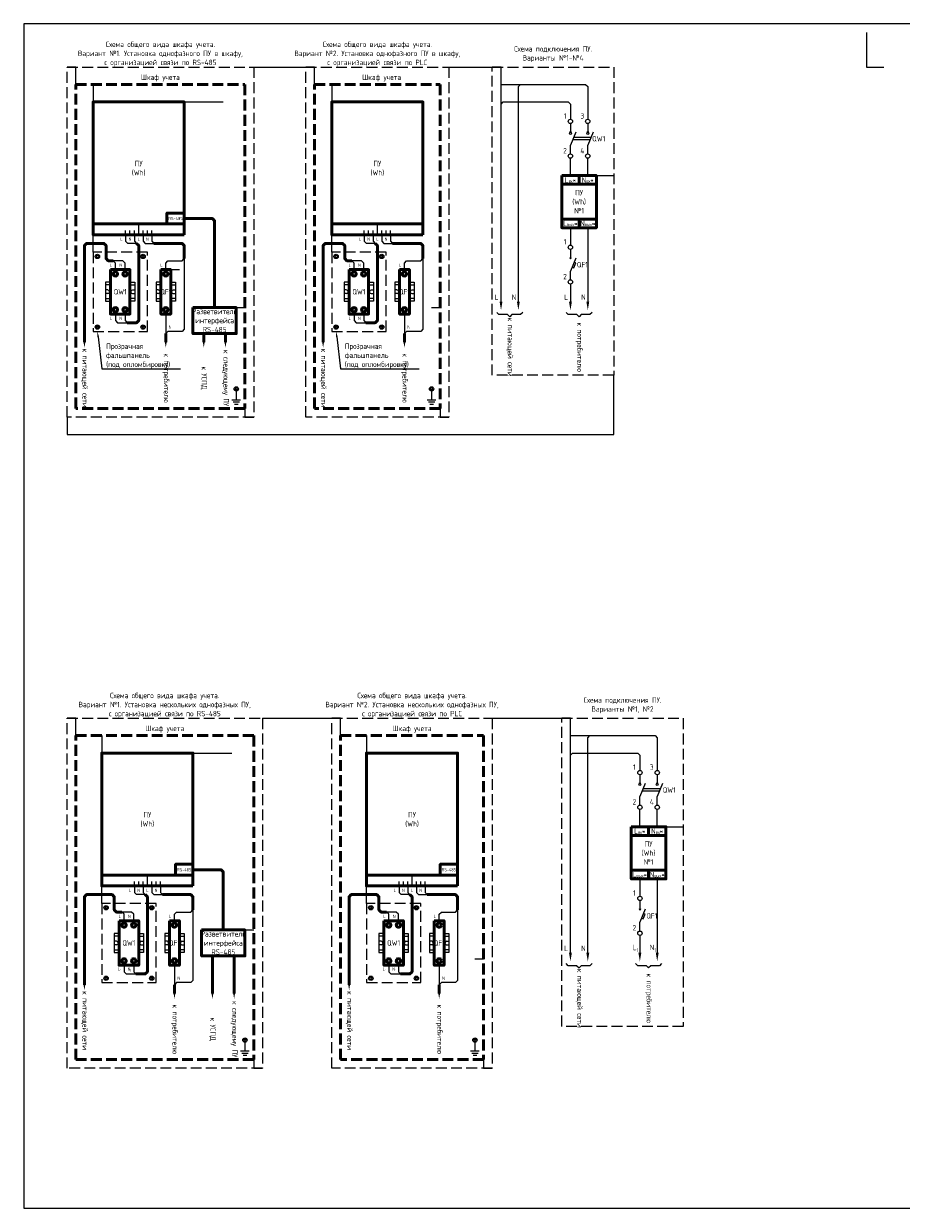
# Model space of a CAD drawing. Header units: millimetres. Extents: x -110 to 4101, y -10868 to 110.
# Tile 83 of 90: x 2482 to 2886, y -2610 to -2064. Entities that reach past the tile are written whole.
import ezdxf
from ezdxf import colors
from ezdxf.entities.mleader import LeaderData, LeaderLine
from ezdxf.math import Vec2, Vec3

# ---------------------------------------------------------------- set-up
doc = ezdxf.new("R2010")
doc.units = ezdxf.units.MM
doc.linetypes.add('GOST2.303 4', pattern=[7, 5, -2, 0])
doc.layers.add('01.Вспомогательный_слой', color=1, linetype='Continuous', plot=False)
doc.styles.add('ЭП', font='GOST.TTF')

msp = doc.modelspace()

# ---------------------------------------------------------------- linework, layer by layer
for p, q in [((2704.5, -2198), (2705.5, -2199)), ((2706.5, -2198), (2705.5, -2199)), ((2736.5, -2198), (2737.5, -2199)), ((2738.5, -2198), (2737.5, -2199)), ((2736.5, -2498), (2737.5, -2499)), ((2738.5, -2498), (2737.5, -2499)), ((2768.5, -2498), (2769.5, -2499)), ((2770.5, -2498), (2769.5, -2499))]:
    msp.add_line(p, q)
at = {"linetype": 'GOST2.303 4', "lineweight": 50}
for points in [[(2505.5, -2092), (2583.5, -2092), (2583.5, -2241.25), (2505.5, -2241.25)], [(2615.5, -2092), (2673.5, -2092), (2673.5, -2241.25), (2615.5, -2241.25)], [(2505.5, -2392), (2587.5, -2392), (2587.5, -2541.25), (2505.5, -2541.25)], [(2627.5, -2392), (2693.5, -2392), (2693.5, -2541.25), (2627.5, -2541.25)]]:
    msp.add_lwpolyline(points, close=True, dxfattribs=at)
at = {"ltscale": 0.2}
for points in [[(2709.5, -2192), (2709.5, -2093), (2710.5, -2092), (2740.5, -2092), (2741.5, -2093), (2741.5, -2108)], [(2701.5, -2192), (2701.5, -2101), (2702.5, -2100), (2732.5, -2100), (2733.5, -2101), (2733.5, -2108)], [(2734, -2114), (2733, -2114)], [(2742, -2114), (2741, -2114)], [(2733.5, -2134), (2733.5, -2126)], [(2741.5, -2134), (2741.5, -2126)], [(2733.5, -2158), (2733.5, -2166)], [(2741.5, -2158), (2741.5, -2192)], [(2528.5, -2161.25), (2528.5, -2164.25), (2529.5, -2165.25), (2529.5, -2165.25)], [(2533.5, -2165.25), (2529.5, -2165.25)], [(2532.5, -2161.25), (2532.5, -2164.25), (2533.5, -2165.25), (2533.5, -2165.25)], [(2536.5, -2161.25), (2536.5, -2164.25), (2537.5, -2165.25), (2537.5, -2165.25)], [(2537.5, -2165.25), (2541.5, -2165.25)], [(2540.5, -2161.25), (2540.5, -2164.25), (2541.5, -2165.25), (2541.5, -2165.25)], [(2638.5, -2161.25), (2638.5, -2164.25), (2639.5, -2165.25), (2639.5, -2165.25)], [(2643.5, -2165.25), (2639.5, -2165.25)], [(2642.5, -2161.25), (2642.5, -2164.25), (2643.5, -2165.25), (2643.5, -2165.25)], [(2646.5, -2161.25), (2646.5, -2164.25), (2647.5, -2165.25), (2647.5, -2165.25)], [(2647.5, -2165.25), (2651.5, -2165.25)], [(2650.5, -2161.25), (2650.5, -2164.25), (2651.5, -2165.25), (2651.5, -2165.25)], [(2528.25, -2177.25), (2528.25, -2174.25), (2527.25, -2173.25), (2522.75, -2173.25)], [(2523.75, -2177.25), (2523.75, -2174.25), (2522.75, -2173.25), (2522.75, -2173.25)], [(2555.5, -2172.25), (2555.5, -2204.75), (2554.5, -2205.75), (2548, -2205.75), (2547, -2206.75)], [(2547, -2177.25), (2547, -2174.25), (2548, -2173.25), (2548, -2173.25)], [(2548, -2173.25), (2554.5, -2173.25), (2555.5, -2172.25), (2555.5, -2172.25)], [(2638.25, -2177.25), (2638.25, -2174.25), (2637.25, -2173.25), (2632.75, -2173.25)], [(2633.75, -2177.25), (2633.75, -2174.25), (2632.75, -2173.25), (2632.75, -2173.25)], [(2665.5, -2172.25), (2665.5, -2204.75), (2664.5, -2205.75), (2658, -2205.75), (2657, -2206.75)], [(2657, -2177.25), (2657, -2174.25), (2658, -2173.25), (2658, -2173.25)], [(2658, -2173.25), (2664.5, -2173.25), (2665.5, -2172.25), (2665.5, -2172.25)], [(2733.5, -2184), (2733.5, -2192)], [(2523.75, -2197.75), (2523.75, -2200.75), (2524.75, -2201.75), (2529.25, -2201.75)], [(2528.25, -2197.75), (2528.25, -2200.75), (2529.25, -2201.75), (2529.25, -2201.75)], [(2547, -2197.75), (2547, -2206.75)], [(2633.75, -2197.75), (2633.75, -2200.75), (2634.75, -2201.75), (2639.25, -2201.75)], [(2638.25, -2197.75), (2638.25, -2200.75), (2639.25, -2201.75), (2639.25, -2201.75)], [(2657, -2197.75), (2657, -2206.75)], [(2741.5, -2492), (2741.5, -2393), (2742.5, -2392), (2772.5, -2392), (2773.5, -2393), (2773.5, -2408)], [(2733.5, -2492), (2733.5, -2401), (2734.5, -2400), (2764.5, -2400), (2765.5, -2401), (2765.5, -2408)], [(2766, -2414), (2765, -2414)], [(2774, -2414), (2773, -2414)], [(2765.5, -2434), (2765.5, -2426)], [(2773.5, -2434), (2773.5, -2426)], [(2532.5, -2461.25), (2532.5, -2464.25), (2533.5, -2465.25), (2533.5, -2465.25)], [(2536.5, -2461.25), (2536.5, -2464.25), (2537.5, -2465.25), (2537.5, -2465.25)], [(2540.5, -2461.25), (2540.5, -2464.25), (2541.5, -2465.25), (2541.5, -2465.25)], [(2544.5, -2461.25), (2544.5, -2464.25), (2545.5, -2465.25), (2545.5, -2465.25)], [(2654.5, -2461.25), (2654.5, -2464.25), (2655.5, -2465.25), (2655.5, -2465.25)], [(2658.5, -2461.25), (2658.5, -2464.25), (2659.5, -2465.25), (2659.5, -2465.25)], [(2662.5, -2461.25), (2662.5, -2464.25), (2663.5, -2465.25), (2663.5, -2465.25)], [(2666.5, -2461.25), (2666.5, -2464.25), (2667.5, -2465.25), (2667.5, -2465.25)], [(2765.5, -2458), (2765.5, -2466)], [(2773.5, -2458), (2773.5, -2492)], [(2537.5, -2465.25), (2533.5, -2465.25)], [(2541.5, -2465.25), (2545.5, -2465.25)], [(2659.5, -2465.25), (2655.5, -2465.25)], [(2663.5, -2465.25), (2667.5, -2465.25)], [(2532.25, -2477.25), (2532.25, -2474.25), (2531.25, -2473.25), (2526.75, -2473.25)], [(2527.75, -2477.25), (2527.75, -2474.25), (2526.75, -2473.25), (2526.75, -2473.25)], [(2559.5, -2472.25), (2559.5, -2504.75), (2558.5, -2505.75), (2552, -2505.75), (2551, -2506.75)], [(2551, -2477.25), (2551, -2474.25), (2552, -2473.25), (2552, -2473.25)], [(2552, -2473.25), (2558.5, -2473.25), (2559.5, -2472.25), (2559.5, -2472.25)], [(2654.25, -2477.25), (2654.25, -2474.25), (2653.25, -2473.25), (2648.75, -2473.25)], [(2649.75, -2477.25), (2649.75, -2474.25), (2648.75, -2473.25), (2648.75, -2473.25)], [(2681.5, -2472.25), (2681.5, -2504.75), (2680.5, -2505.75), (2674, -2505.75), (2673, -2506.75)], [(2673, -2477.25), (2673, -2474.25), (2674, -2473.25), (2674, -2473.25)], [(2674, -2473.25), (2680.5, -2473.25), (2681.5, -2472.25), (2681.5, -2472.25)], [(2765.5, -2484), (2765.5, -2492)], [(2527.75, -2497.75), (2527.75, -2500.75), (2528.75, -2501.75), (2533.25, -2501.75)], [(2532.25, -2497.75), (2532.25, -2500.75), (2533.25, -2501.75), (2533.25, -2501.75)], [(2551, -2497.75), (2551, -2506.75)], [(2649.75, -2497.75), (2649.75, -2500.75), (2650.75, -2501.75), (2655.25, -2501.75)], [(2654.25, -2497.75), (2654.25, -2500.75), (2655.25, -2501.75), (2655.25, -2501.75)], [(2673, -2497.75), (2673, -2506.75)]]:
    msp.add_lwpolyline(points, dxfattribs=at)
at = {"lineweight": 50}
for points in [[(2555.5, -2161.25), (2513.5, -2161.25), (2513.5, -2100), (2555.5, -2100)], [(2665.5, -2161.25), (2623.5, -2161.25), (2623.5, -2100), (2665.5, -2100)], [(2555.5, -2156.25), (2547.5, -2156.25), (2547.5, -2151.25), (2555.5, -2151.25)], [(2521.5, -2177.25), (2530.5, -2177.25), (2530.5, -2197.75), (2521.5, -2197.75)], [(2544.75, -2177.25), (2549.25, -2177.25), (2549.25, -2197.75), (2544.75, -2197.75)], [(2631.5, -2177.25), (2640.5, -2177.25), (2640.5, -2197.75), (2631.5, -2197.75)], [(2654.75, -2177.25), (2659.25, -2177.25), (2659.25, -2197.75), (2654.75, -2197.75)], [(2559.5, -2461.25), (2517.5, -2461.25), (2517.5, -2400), (2559.5, -2400)], [(2681.5, -2461.25), (2639.5, -2461.25), (2639.5, -2400), (2681.5, -2400)], [(2559.5, -2456.25), (2551.5, -2456.25), (2551.5, -2451.25), (2559.5, -2451.25)], [(2681.5, -2456.25), (2673.5, -2456.25), (2673.5, -2451.25), (2681.5, -2451.25)], [(2525.5, -2477.25), (2534.5, -2477.25), (2534.5, -2497.75), (2525.5, -2497.75)], [(2548.75, -2477.25), (2553.25, -2477.25), (2553.25, -2497.75), (2548.75, -2497.75)], [(2647.5, -2477.25), (2656.5, -2477.25), (2656.5, -2497.75), (2647.5, -2497.75)], [(2670.75, -2477.25), (2675.25, -2477.25), (2675.25, -2497.75), (2670.75, -2497.75)]]:
    msp.add_lwpolyline(points, close=True, dxfattribs=at)
at = {"ltscale": 2}
for points in [[(2733.5, -2110), (2733.5, -2114)], [(2741.5, -2110), (2741.5, -2114)], [(2735.985, -2114), (2733.5, -2120)], [(2742.536, -2117.5), (2734.536, -2117.5)], [(2742.95, -2116.5), (2734.95, -2116.5)], [(2743.985, -2114), (2741.5, -2120)], [(2733.5, -2124), (2733.5, -2120)], [(2741.5, -2124), (2741.5, -2120)], [(2733.5, -2168), (2733.5, -2172)], [(2735.985, -2172), (2733.5, -2178)], [(2733.5, -2182), (2733.5, -2178)], [(2577.5, -2237.25), (2581.5, -2237.25)], [(2579.5, -2233.25), (2579.5, -2233.25), (2579.5, -2237.25)], [(2667.5, -2237.25), (2671.5, -2237.25)], [(2669.5, -2233.25), (2669.5, -2233.25), (2669.5, -2237.25)], [(2578.077, -2238.25), (2580.923, -2238.25)], [(2578.655, -2239.25), (2580.345, -2239.25)], [(2668.077, -2238.25), (2670.923, -2238.25)], [(2668.655, -2239.25), (2670.345, -2239.25)], [(2765.5, -2410), (2765.5, -2414)], [(2773.5, -2410), (2773.5, -2414)], [(2767.985, -2414), (2765.5, -2420)], [(2774.536, -2417.5), (2766.536, -2417.5)], [(2774.95, -2416.5), (2766.95, -2416.5)], [(2775.985, -2414), (2773.5, -2420)], [(2765.5, -2424), (2765.5, -2420)], [(2773.5, -2424), (2773.5, -2420)], [(2765.5, -2468), (2765.5, -2472)], [(2767.985, -2472), (2765.5, -2478)], [(2765.5, -2482), (2765.5, -2478)], [(2581.5, -2537.25), (2585.5, -2537.25)], [(2583.5, -2533.25), (2583.5, -2533.25), (2583.5, -2537.25)], [(2687.5, -2537.25), (2691.5, -2537.25)], [(2689.5, -2533.25), (2689.5, -2533.25), (2689.5, -2537.25)], [(2582.077, -2538.25), (2584.923, -2538.25)], [(2582.655, -2539.25), (2584.345, -2539.25)], [(2688.077, -2538.25), (2690.923, -2538.25)], [(2688.655, -2539.25), (2690.345, -2539.25)]]:
    msp.add_lwpolyline(points, dxfattribs=at)
at = {"lineweight": 50, "ltscale": 2}
for points in [[(2729.5, -2134), (2737.5, -2134), (2737.5, -2138), (2729.5, -2138)], [(2729.5, -2134), (2745.5, -2134), (2745.5, -2158), (2729.5, -2158)], [(2729.5, -2138), (2745.5, -2138), (2745.5, -2154), (2729.5, -2154)], [(2737.5, -2134), (2745.5, -2134), (2745.5, -2138), (2737.5, -2138)], [(2729.5, -2154), (2737.5, -2154), (2737.5, -2158), (2729.5, -2158)], [(2737.5, -2154), (2745.5, -2154), (2745.5, -2158), (2737.5, -2158)], [(2559.5, -2194.75), (2579.5, -2194.75), (2579.5, -2206.75), (2559.5, -2206.75)], [(2761.5, -2434), (2769.5, -2434), (2769.5, -2438), (2761.5, -2438)], [(2761.5, -2434), (2777.5, -2434), (2777.5, -2458), (2761.5, -2458)], [(2769.5, -2434), (2777.5, -2434), (2777.5, -2438), (2769.5, -2438)], [(2761.5, -2438), (2777.5, -2438), (2777.5, -2454), (2761.5, -2454)], [(2761.5, -2454), (2769.5, -2454), (2769.5, -2458), (2761.5, -2458)], [(2769.5, -2454), (2777.5, -2454), (2777.5, -2458), (2769.5, -2458)], [(2563.5, -2481.5), (2583.5, -2481.5), (2583.5, -2493.5), (2563.5, -2493.5)]]:
    msp.add_lwpolyline(points, close=True, dxfattribs=at)
at = {"lineweight": 50}
for points in [[(2555.5, -2153.75), (2568.5, -2153.75), (2569.5, -2154.75), (2569.5, -2194.75)], [(2513.5, -2156.25), (2555.5, -2156.25)], [(2623.5, -2156.25), (2665.5, -2156.25)], [(2522.75, -2173.25), (2520.5, -2173.25), (2519.5, -2172.25), (2519.5, -2166.25), (2518.5, -2165.25), (2510.5, -2165.25), (2509.5, -2166.25), (2509.5, -2174.75)], [(2534.5, -2173.25), (2534.5, -2166.25), (2533.5, -2165.25), (2533.5, -2165.25)], [(2541.5, -2165.25), (2554.5, -2165.25), (2555.5, -2166.25), (2555.5, -2172.25)], [(2632.75, -2173.25), (2630.5, -2173.25), (2629.5, -2172.25), (2629.5, -2166.25), (2628.5, -2165.25), (2620.5, -2165.25), (2619.5, -2166.25), (2619.5, -2174.75)], [(2644.5, -2173.25), (2644.5, -2166.25), (2643.5, -2165.25), (2643.5, -2165.25)], [(2651.5, -2165.25), (2664.5, -2165.25), (2665.5, -2166.25), (2665.5, -2172.25)], [(2509.5, -2174.75), (2509.5, -2210.75)], [(2529.25, -2201.75), (2533.5, -2201.75), (2534.5, -2200.75), (2534.5, -2173.25), (2534.5, -2173.25)], [(2619.5, -2174.75), (2619.5, -2210.75)], [(2639.25, -2201.75), (2643.5, -2201.75), (2644.5, -2200.75), (2644.5, -2173.25), (2644.5, -2173.25)], [(2547, -2206.75), (2547, -2210.75)], [(2564.5, -2206.75), (2564.5, -2210.75)], [(2574.5, -2206.75), (2574.5, -2210.75)], [(2657, -2206.75), (2657, -2210.75)], [(2559.5, -2453.75), (2572.5, -2453.75), (2573.5, -2454.75), (2573.5, -2481.5)], [(2517.5, -2456.25), (2559.5, -2456.25)], [(2639.5, -2456.25), (2681.5, -2456.25)], [(2526.75, -2473.25), (2524.25, -2473.25), (2523.25, -2472.25), (2523.25, -2466.25), (2522.25, -2465.25), (2510.5, -2465.25), (2509.5, -2466.25), (2509.5, -2474.75)], [(2538.5, -2473.25), (2538.5, -2466.25), (2537.5, -2465.25), (2537.5, -2465.25)], [(2545.5, -2465.25), (2558.5, -2465.25), (2559.5, -2466.25), (2559.5, -2472.25)], [(2648.75, -2473.25), (2646.25, -2473.25), (2645.25, -2472.25), (2645.25, -2466.25), (2644.25, -2465.25), (2632.5, -2465.25), (2631.5, -2466.25), (2631.5, -2474.75)], [(2660.5, -2473.25), (2660.5, -2466.25), (2659.5, -2465.25), (2659.5, -2465.25)], [(2667.5, -2465.25), (2680.5, -2465.25), (2681.5, -2466.25), (2681.5, -2472.25)], [(2509.5, -2474.75), (2509.5, -2506.75)], [(2533.25, -2501.75), (2537.5, -2501.75), (2538.5, -2500.75), (2538.5, -2473.25), (2538.5, -2473.25)], [(2631.5, -2474.75), (2631.5, -2506.75)], [(2655.25, -2501.75), (2659.5, -2501.75), (2660.5, -2500.75), (2660.5, -2473.25), (2660.5, -2473.25)], [(2568.5, -2493.5), (2568.5, -2510.75)], [(2578.5, -2493.5), (2578.5, -2510.75)], [(2551, -2506.75), (2551, -2510.75)], [(2673, -2506.75), (2673, -2510.75)]]:
    msp.add_lwpolyline(points, dxfattribs=at)
for points in [[(2513.5, -2156.25), (2513.5, -2161.25)], [(2623.5, -2156.25), (2623.5, -2161.25)], [(2515.217, -2171.25), (2514.793, -2170.826), (2515.076, -2170.543), (2515.5, -2170.967)], [(2515.5, -2171.533), (2515.076, -2171.957), (2514.793, -2171.674), (2515.217, -2171.25)], [(2515.5, -2170.967), (2515.924, -2170.543), (2516.207, -2170.826), (2515.783, -2171.25)], [(2515.783, -2171.25), (2516.207, -2171.674), (2515.924, -2171.957), (2515.5, -2171.533)], [(2536.5, -2170.967), (2536.076, -2170.543), (2535.793, -2170.826), (2536.217, -2171.25)], [(2536.217, -2171.25), (2535.793, -2171.674), (2536.076, -2171.957), (2536.5, -2171.533)], [(2536.783, -2171.25), (2537.207, -2170.826), (2536.924, -2170.543), (2536.5, -2170.967)], [(2536.5, -2171.533), (2536.924, -2171.957), (2537.207, -2171.674), (2536.783, -2171.25)], [(2625.217, -2171.25), (2624.793, -2170.826), (2625.076, -2170.543), (2625.5, -2170.967)], [(2625.5, -2171.533), (2625.076, -2171.957), (2624.793, -2171.674), (2625.217, -2171.25)], [(2625.5, -2170.967), (2625.924, -2170.543), (2626.207, -2170.826), (2625.783, -2171.25)], [(2625.783, -2171.25), (2626.207, -2171.674), (2625.924, -2171.957), (2625.5, -2171.533)], [(2646.5, -2170.967), (2646.076, -2170.543), (2645.793, -2170.826), (2646.217, -2171.25)], [(2646.217, -2171.25), (2645.793, -2171.674), (2646.076, -2171.957), (2646.5, -2171.533)], [(2646.783, -2171.25), (2647.207, -2170.826), (2646.924, -2170.543), (2646.5, -2170.967)], [(2646.5, -2171.533), (2646.924, -2171.957), (2647.207, -2171.674), (2646.783, -2171.25)], [(2733.854, -2171.646), (2733.146, -2172.354)], [(2733.146, -2171.646), (2733.854, -2172.354)], [(2521.5, -2183.125), (2519.25, -2183.125), (2519.25, -2191.875), (2521.5, -2191.875)], [(2521.5, -2184.375), (2519.25, -2184.375), (2519.25, -2190.625), (2521.5, -2190.625)], [(2520.313, -2186.687), (2519.25, -2186.687)], [(2520.313, -2188.312), (2519.25, -2188.312)], [(2530.5, -2183.125), (2532.75, -2183.125), (2532.75, -2191.875), (2530.5, -2191.875)], [(2530.5, -2184.375), (2532.75, -2184.375), (2532.75, -2190.625), (2530.5, -2190.625)], [(2531.688, -2186.687), (2532.75, -2186.687)], [(2531.688, -2188.312), (2532.75, -2188.312)], [(2544.75, -2183.125), (2542.5, -2183.125), (2542.5, -2191.875), (2544.75, -2191.875)], [(2544.75, -2184.375), (2542.5, -2184.375), (2542.5, -2190.625), (2544.75, -2190.625)], [(2543.563, -2186.687), (2542.5, -2186.687)], [(2543.563, -2188.312), (2542.5, -2188.312)], [(2549.25, -2183.125), (2551.5, -2183.125), (2551.5, -2191.875), (2549.25, -2191.875)], [(2549.25, -2184.375), (2551.5, -2184.375), (2551.5, -2190.625), (2549.25, -2190.625)], [(2550.438, -2186.687), (2551.5, -2186.687)], [(2550.438, -2188.312), (2551.5, -2188.312)], [(2631.5, -2183.125), (2629.25, -2183.125), (2629.25, -2191.875), (2631.5, -2191.875)], [(2631.5, -2184.375), (2629.25, -2184.375), (2629.25, -2190.625), (2631.5, -2190.625)], [(2630.313, -2186.687), (2629.25, -2186.687)], [(2630.313, -2188.312), (2629.25, -2188.312)], [(2640.5, -2183.125), (2642.75, -2183.125), (2642.75, -2191.875), (2640.5, -2191.875)], [(2640.5, -2184.375), (2642.75, -2184.375), (2642.75, -2190.625), (2640.5, -2190.625)], [(2641.688, -2186.687), (2642.75, -2186.687)], [(2641.688, -2188.312), (2642.75, -2188.312)], [(2654.75, -2183.125), (2652.5, -2183.125), (2652.5, -2191.875), (2654.75, -2191.875)], [(2654.75, -2184.375), (2652.5, -2184.375), (2652.5, -2190.625), (2654.75, -2190.625)], [(2653.563, -2186.687), (2652.5, -2186.687)], [(2653.563, -2188.312), (2652.5, -2188.312)], [(2659.25, -2183.125), (2661.5, -2183.125), (2661.5, -2191.875), (2659.25, -2191.875)], [(2659.25, -2184.375), (2661.5, -2184.375), (2661.5, -2190.625), (2659.25, -2190.625)], [(2660.438, -2186.687), (2661.5, -2186.687)], [(2660.438, -2188.312), (2661.5, -2188.312)], [(2704.5, -2198), (2700.5, -2198), (2699.5, -2197)], [(2711.5, -2197), (2710.5, -2198), (2706.5, -2198)], [(2736.5, -2198), (2732.5, -2198), (2731.5, -2197)], [(2743.5, -2197), (2742.5, -2198), (2738.5, -2198)], [(2515.5, -2203.467), (2515.076, -2203.043), (2514.793, -2203.326), (2515.217, -2203.75)], [(2515.217, -2203.75), (2514.793, -2204.174), (2515.076, -2204.457), (2515.5, -2204.033)], [(2515.783, -2203.75), (2516.207, -2203.326), (2515.924, -2203.043), (2515.5, -2203.467)], [(2515.5, -2204.033), (2515.924, -2204.457), (2516.207, -2204.174), (2515.783, -2203.75)], [(2536.217, -2203.75), (2535.793, -2203.326), (2536.076, -2203.043), (2536.5, -2203.467)], [(2536.5, -2204.033), (2536.076, -2204.457), (2535.793, -2204.174), (2536.217, -2203.75)], [(2536.5, -2203.467), (2536.924, -2203.043), (2537.207, -2203.326), (2536.783, -2203.75)], [(2536.783, -2203.75), (2537.207, -2204.174), (2536.924, -2204.457), (2536.5, -2204.033)], [(2625.5, -2203.467), (2625.076, -2203.043), (2624.793, -2203.326), (2625.217, -2203.75)], [(2625.217, -2203.75), (2624.793, -2204.174), (2625.076, -2204.457), (2625.5, -2204.033)], [(2625.783, -2203.75), (2626.207, -2203.326), (2625.924, -2203.043), (2625.5, -2203.467)], [(2625.5, -2204.033), (2625.924, -2204.457), (2626.207, -2204.174), (2625.783, -2203.75)], [(2646.217, -2203.75), (2645.793, -2203.326), (2646.076, -2203.043), (2646.5, -2203.467)], [(2646.5, -2204.033), (2646.076, -2204.457), (2645.793, -2204.174), (2646.217, -2203.75)], [(2646.5, -2203.467), (2646.924, -2203.043), (2647.207, -2203.326), (2646.783, -2203.75)], [(2646.783, -2203.75), (2647.207, -2204.174), (2646.924, -2204.457), (2646.5, -2204.033)], [(2579.5, -2231.967), (2579.076, -2231.543), (2578.793, -2231.826), (2579.217, -2232.25)], [(2579.783, -2232.25), (2580.207, -2231.826), (2579.924, -2231.543), (2579.5, -2231.967)], [(2669.5, -2231.967), (2669.076, -2231.543), (2668.793, -2231.826), (2669.217, -2232.25)], [(2669.783, -2232.25), (2670.207, -2231.826), (2669.924, -2231.543), (2669.5, -2231.967)], [(2579.217, -2232.25), (2578.793, -2232.674), (2579.076, -2232.957), (2579.5, -2232.533)], [(2579.5, -2232.533), (2579.924, -2232.957), (2580.207, -2232.674), (2579.783, -2232.25)], [(2669.217, -2232.25), (2668.793, -2232.674), (2669.076, -2232.957), (2669.5, -2232.533)], [(2669.5, -2232.533), (2669.924, -2232.957), (2670.207, -2232.674), (2669.783, -2232.25)], [(2517.5, -2456.25), (2517.5, -2461.25)], [(2639.5, -2456.25), (2639.5, -2461.25)], [(2519.217, -2471.25), (2518.793, -2470.826), (2519.076, -2470.543), (2519.5, -2470.967)], [(2519.5, -2471.533), (2519.076, -2471.957), (2518.793, -2471.674), (2519.217, -2471.25)], [(2519.5, -2470.967), (2519.924, -2470.543), (2520.207, -2470.826), (2519.783, -2471.25)], [(2519.783, -2471.25), (2520.207, -2471.674), (2519.924, -2471.957), (2519.5, -2471.533)], [(2540.5, -2470.967), (2540.076, -2470.543), (2539.793, -2470.826), (2540.217, -2471.25)], [(2540.217, -2471.25), (2539.793, -2471.674), (2540.076, -2471.957), (2540.5, -2471.533)], [(2540.783, -2471.25), (2541.207, -2470.826), (2540.924, -2470.543), (2540.5, -2470.967)], [(2540.5, -2471.533), (2540.924, -2471.957), (2541.207, -2471.674), (2540.783, -2471.25)], [(2641.217, -2471.25), (2640.793, -2470.826), (2641.076, -2470.543), (2641.5, -2470.967)], [(2641.5, -2471.533), (2641.076, -2471.957), (2640.793, -2471.674), (2641.217, -2471.25)], [(2641.5, -2470.967), (2641.924, -2470.543), (2642.207, -2470.826), (2641.783, -2471.25)], [(2641.783, -2471.25), (2642.207, -2471.674), (2641.924, -2471.957), (2641.5, -2471.533)], [(2662.5, -2470.967), (2662.076, -2470.543), (2661.793, -2470.826), (2662.217, -2471.25)], [(2662.217, -2471.25), (2661.793, -2471.674), (2662.076, -2471.957), (2662.5, -2471.533)], [(2662.783, -2471.25), (2663.207, -2470.826), (2662.924, -2470.543), (2662.5, -2470.967)], [(2662.5, -2471.533), (2662.924, -2471.957), (2663.207, -2471.674), (2662.783, -2471.25)], [(2765.854, -2471.646), (2765.146, -2472.354)], [(2765.146, -2471.646), (2765.854, -2472.354)], [(2525.5, -2483.125), (2523.25, -2483.125), (2523.25, -2491.875), (2525.5, -2491.875)], [(2534.5, -2483.125), (2536.75, -2483.125), (2536.75, -2491.875), (2534.5, -2491.875)], [(2548.75, -2483.125), (2546.5, -2483.125), (2546.5, -2491.875), (2548.75, -2491.875)], [(2553.25, -2483.125), (2555.5, -2483.125), (2555.5, -2491.875), (2553.25, -2491.875)], [(2647.5, -2483.125), (2645.25, -2483.125), (2645.25, -2491.875), (2647.5, -2491.875)], [(2656.5, -2483.125), (2658.75, -2483.125), (2658.75, -2491.875), (2656.5, -2491.875)], [(2670.75, -2483.125), (2668.5, -2483.125), (2668.5, -2491.875), (2670.75, -2491.875)], [(2675.25, -2483.125), (2677.5, -2483.125), (2677.5, -2491.875), (2675.25, -2491.875)], [(2525.5, -2484.375), (2523.25, -2484.375), (2523.25, -2490.625), (2525.5, -2490.625)], [(2524.313, -2486.688), (2523.25, -2486.688)], [(2524.313, -2488.313), (2523.25, -2488.313)], [(2534.5, -2484.375), (2536.75, -2484.375), (2536.75, -2490.625), (2534.5, -2490.625)], [(2535.688, -2486.688), (2536.75, -2486.688)], [(2535.688, -2488.313), (2536.75, -2488.313)], [(2548.75, -2484.375), (2546.5, -2484.375), (2546.5, -2490.625), (2548.75, -2490.625)], [(2547.563, -2486.688), (2546.5, -2486.688)], [(2547.563, -2488.313), (2546.5, -2488.313)], [(2553.25, -2484.375), (2555.5, -2484.375), (2555.5, -2490.625), (2553.25, -2490.625)], [(2554.438, -2486.688), (2555.5, -2486.688)], [(2554.438, -2488.313), (2555.5, -2488.313)], [(2647.5, -2484.375), (2645.25, -2484.375), (2645.25, -2490.625), (2647.5, -2490.625)], [(2646.313, -2486.688), (2645.25, -2486.688)], [(2646.313, -2488.313), (2645.25, -2488.313)], [(2656.5, -2484.375), (2658.75, -2484.375), (2658.75, -2490.625), (2656.5, -2490.625)], [(2657.688, -2486.688), (2658.75, -2486.688)], [(2657.688, -2488.313), (2658.75, -2488.313)], [(2670.75, -2484.375), (2668.5, -2484.375), (2668.5, -2490.625), (2670.75, -2490.625)], [(2669.563, -2486.688), (2668.5, -2486.688)], [(2669.563, -2488.313), (2668.5, -2488.313)], [(2675.25, -2484.375), (2677.5, -2484.375), (2677.5, -2490.625), (2675.25, -2490.625)], [(2676.438, -2486.688), (2677.5, -2486.688)], [(2676.438, -2488.313), (2677.5, -2488.313)], [(2736.5, -2498), (2732.5, -2498), (2731.5, -2497)], [(2743.5, -2497), (2742.5, -2498), (2738.5, -2498)], [(2768.5, -2498), (2764.5, -2498), (2763.5, -2497)], [(2775.5, -2497), (2774.5, -2498), (2770.5, -2498)], [(2519.5, -2503.467), (2519.076, -2503.043), (2518.793, -2503.326), (2519.217, -2503.75)], [(2519.217, -2503.75), (2518.793, -2504.174), (2519.076, -2504.457), (2519.5, -2504.033)], [(2519.783, -2503.75), (2520.207, -2503.326), (2519.924, -2503.043), (2519.5, -2503.467)], [(2519.5, -2504.033), (2519.924, -2504.457), (2520.207, -2504.174), (2519.783, -2503.75)], [(2540.217, -2503.75), (2539.793, -2503.326), (2540.076, -2503.043), (2540.5, -2503.467)], [(2540.5, -2504.033), (2540.076, -2504.457), (2539.793, -2504.174), (2540.217, -2503.75)], [(2540.5, -2503.467), (2540.924, -2503.043), (2541.207, -2503.326), (2540.783, -2503.75)], [(2540.783, -2503.75), (2541.207, -2504.174), (2540.924, -2504.457), (2540.5, -2504.033)], [(2641.5, -2503.467), (2641.076, -2503.043), (2640.793, -2503.326), (2641.217, -2503.75)], [(2641.217, -2503.75), (2640.793, -2504.174), (2641.076, -2504.457), (2641.5, -2504.033)], [(2641.783, -2503.75), (2642.207, -2503.326), (2641.924, -2503.043), (2641.5, -2503.467)], [(2641.5, -2504.033), (2641.924, -2504.457), (2642.207, -2504.174), (2641.783, -2503.75)], [(2662.217, -2503.75), (2661.793, -2503.326), (2662.076, -2503.043), (2662.5, -2503.467)], [(2662.5, -2504.033), (2662.076, -2504.457), (2661.793, -2504.174), (2662.217, -2503.75)], [(2662.5, -2503.467), (2662.924, -2503.043), (2663.207, -2503.326), (2662.783, -2503.75)], [(2662.783, -2503.75), (2663.207, -2504.174), (2662.924, -2504.457), (2662.5, -2504.033)], [(2583.5, -2531.967), (2583.076, -2531.543), (2582.793, -2531.826), (2583.217, -2532.25)], [(2583.217, -2532.25), (2582.793, -2532.674), (2583.076, -2532.957), (2583.5, -2532.533)], [(2583.783, -2532.25), (2584.207, -2531.826), (2583.924, -2531.543), (2583.5, -2531.967)], [(2583.5, -2532.533), (2583.924, -2532.957), (2584.207, -2532.674), (2583.783, -2532.25)], [(2689.5, -2531.967), (2689.076, -2531.543), (2688.793, -2531.826), (2689.217, -2532.25)], [(2689.217, -2532.25), (2688.793, -2532.674), (2689.076, -2532.957), (2689.5, -2532.533)], [(2689.783, -2532.25), (2690.207, -2531.826), (2689.924, -2531.543), (2689.5, -2531.967)], [(2689.5, -2532.533), (2689.924, -2532.957), (2690.207, -2532.674), (2689.783, -2532.25)]]:
    msp.add_lwpolyline(points)
at = {"linetype": 'GOST2.303 4'}
for points in [[(2513.5, -2205.75), (2538.5, -2205.75), (2538.5, -2169.25), (2513.5, -2169.25)], [(2623.5, -2205.75), (2648.5, -2205.75), (2648.5, -2169.25), (2623.5, -2169.25)], [(2517.5, -2505.75), (2542.5, -2505.75), (2542.5, -2469.25), (2517.5, -2469.25)], [(2639.5, -2505.75), (2664.5, -2505.75), (2664.5, -2469.25), (2639.5, -2469.25)]]:
    msp.add_lwpolyline(points, close=True, dxfattribs=at)
at = {"ltscale": 2}
for points in [[(2735.202, -2173.891), (2734.283, -2176.109), (2735.023, -2176.415), (2735.941, -2174.197)], [(2767.202, -2473.891), (2766.283, -2476.109), (2767.023, -2476.415), (2767.941, -2474.197)]]:
    msp.add_lwpolyline(points, close=True, dxfattribs=at)
for centre in [(2733.5, -2109), (2741.5, -2109), (2733.5, -2125), (2741.5, -2125), (2733.5, -2167), (2733.5, -2183), (2765.5, -2409), (2773.5, -2409), (2765.5, -2425), (2773.5, -2425), (2765.5, -2467), (2765.5, -2483)]:
    msp.add_circle(centre, 1, dxfattribs=at)
at = {"ltscale": 0.2}
for centre in [(2733.5, -2114.5), (2741.5, -2114.5), (2765.5, -2414.5), (2773.5, -2414.5)]:
    msp.add_circle(centre, 0.5, dxfattribs=at)
for centre in [(2515.5, -2171.25), (2536.5, -2171.25), (2625.5, -2171.25), (2646.5, -2171.25), (2515.5, -2203.75), (2536.5, -2203.75), (2625.5, -2203.75), (2646.5, -2203.75), (2579.5, -2232.25), (2669.5, -2232.25), (2519.5, -2471.25), (2540.5, -2471.25), (2641.5, -2471.25), (2662.5, -2471.25), (2519.5, -2503.75), (2540.5, -2503.75), (2641.5, -2503.75), (2662.5, -2503.75), (2583.5, -2532.25), (2689.5, -2532.25)]:
    msp.add_circle(centre, 1)
at = {"lineweight": 50}
for centre in [(2523.75, -2179.25), (2528.25, -2179.25), (2547, -2179.25), (2633.75, -2179.25), (2638.25, -2179.25), (2657, -2179.25), (2523.75, -2195.75), (2528.25, -2195.75), (2547, -2195.75), (2633.75, -2195.75), (2638.25, -2195.75), (2657, -2195.75), (2527.75, -2479.25), (2532.25, -2479.25), (2551, -2479.25), (2649.75, -2479.25), (2654.25, -2479.25), (2673, -2479.25), (2527.75, -2495.75), (2532.25, -2495.75), (2551, -2495.75), (2649.75, -2495.75), (2654.25, -2495.75), (2673, -2495.75)]:
    msp.add_circle(centre, 1, dxfattribs=at)
for centre, start, end in [((2520.313, -2187.5), 270, 90), ((2531.688, -2187.5), 90, 270), ((2543.563, -2187.5), 270, 90), ((2550.438, -2187.5), 90, 270), ((2630.313, -2187.5), 270, 90), ((2641.688, -2187.5), 90, 270), ((2653.563, -2187.5), 270, 90), ((2660.438, -2187.5), 90, 270), ((2524.313, -2487.5), 270, 90), ((2535.688, -2487.5), 90, 270), ((2547.563, -2487.5), 270, 90), ((2554.438, -2487.5), 90, 270), ((2646.313, -2487.5), 270, 90), ((2657.688, -2487.5), 90, 270), ((2669.563, -2487.5), 270, 90), ((2676.438, -2487.5), 90, 270)]:
    msp.add_arc(centre, 0.812, start, end)
for points in [[(2702.167, -2192), (2700.833, -2192), (2701.5, -2196)], [(2710.167, -2192), (2708.833, -2192), (2709.5, -2196)], [(2734.167, -2192), (2732.833, -2192), (2733.5, -2196)], [(2742.167, -2192), (2740.833, -2192), (2741.5, -2196)], [(2509.917, -2210.75), (2509.083, -2210.75), (2509.5, -2213.25)], [(2547.417, -2210.75), (2546.583, -2210.75), (2547, -2213.25)], [(2564.917, -2210.75), (2564.083, -2210.75), (2564.5, -2213.25)], [(2574.917, -2210.75), (2574.083, -2210.75), (2574.5, -2213.25)], [(2619.917, -2210.75), (2619.083, -2210.75), (2619.5, -2213.25)], [(2657.417, -2210.75), (2656.583, -2210.75), (2657, -2213.25)], [(2734.167, -2492), (2732.833, -2492), (2733.5, -2496)], [(2742.167, -2492), (2740.833, -2492), (2741.5, -2496)], [(2766.167, -2492), (2764.833, -2492), (2765.5, -2496)], [(2774.167, -2492), (2772.833, -2492), (2773.5, -2496)], [(2509.917, -2506.75), (2509.083, -2506.75), (2509.5, -2509.25)], [(2631.917, -2506.75), (2631.083, -2506.75), (2631.5, -2509.25)], [(2551.417, -2510.75), (2550.583, -2510.75), (2551, -2513.25)], [(2568.917, -2510.75), (2568.083, -2510.75), (2568.5, -2513.25)], [(2578.917, -2510.75), (2578.083, -2510.75), (2578.5, -2513.25)], [(2673.417, -2510.75), (2672.583, -2510.75), (2673, -2513.25)]]:
    msp.add_solid(points)
at = {"layer": '01.Вспомогательный_слой', "ltscale": 0.2}
msp.add_lwpolyline([(2481.5, -2609.75), (4101.5, -2609.75), (4101.5, -2064), (2481.5, -2064)], close=True, dxfattribs=at)
at = {"layer": '01.Вспомогательный_слой'}
for points in [[(2870, -2068), (2870, -2084), (2878, -2084)], [(2534.5, -2161.25), (2534.5, -2156.25)], [(2644.5, -2161.25), (2644.5, -2156.25)], [(2538.5, -2461.25), (2538.5, -2456.25)], [(2660.5, -2461.25), (2660.5, -2456.25)]]:
    msp.add_lwpolyline(points, dxfattribs=at)
at = {"layer": '01.Вспомогательный_слой', "ltscale": 0.2}
for points in [[(2505.5, -2092), (2505.5, -2084), (2501.5, -2084)], [(2587.5, -2084), (2611.5, -2084)], [(2615.5, -2092), (2615.5, -2084), (2611.5, -2084)], [(2677.5, -2084), (2697.5, -2084)], [(2701.5, -2092), (2701.5, -2084), (2697.5, -2084)], [(2513.5, -2092), (2513.5, -2100)], [(2623.5, -2092), (2623.5, -2100)], [(2701.5, -2101), (2701.5, -2092), (2710.5, -2092)], [(2555.5, -2100), (2573.5, -2100)], [(2745.5, -2134), (2753.5, -2134)], [(2530.5, -2161.25), (2528.5, -2161.25), (2528.5, -2159.25)], [(2532.5, -2161.25), (2530.5, -2161.25), (2530.5, -2159.25)], [(2534.5, -2161.25), (2532.5, -2161.25), (2532.5, -2159.25)], [(2534.5, -2161.25), (2536.5, -2161.25), (2536.5, -2159.25)], [(2536.5, -2161.25), (2538.5, -2161.25), (2538.5, -2159.25)], [(2538.5, -2161.25), (2540.5, -2161.25), (2540.5, -2159.25)], [(2640.5, -2161.25), (2638.5, -2161.25), (2638.5, -2159.25)], [(2642.5, -2161.25), (2640.5, -2161.25), (2640.5, -2159.25)], [(2644.5, -2161.25), (2642.5, -2161.25), (2642.5, -2159.25)], [(2644.5, -2161.25), (2646.5, -2161.25), (2646.5, -2159.25)], [(2646.5, -2161.25), (2648.5, -2161.25), (2648.5, -2159.25)], [(2648.5, -2161.25), (2650.5, -2161.25), (2650.5, -2159.25)], [(2513.5, -2169.25), (2513.5, -2161.25)], [(2513.5, -2169.25), (2513.5, -2165.25)], [(2532.25, -2161.25), (2536.75, -2161.25)], [(2536.796, -2161.25), (2541.296, -2161.25)], [(2623.5, -2169.25), (2623.5, -2161.25)], [(2623.5, -2169.25), (2623.5, -2165.25)], [(2642.25, -2161.25), (2646.75, -2161.25)], [(2646.796, -2161.25), (2651.296, -2161.25)], [(2549.25, -2177.25), (2553.25, -2177.25)], [(2579.5, -2194.75), (2583.5, -2194.75)], [(2669.5, -2194.75), (2673.5, -2194.75)], [(2501.5, -2245.25), (2501.5, -2253.25), (2753.5, -2253.25), (2753.5, -2226)], [(2583.5, -2241.25), (2583.5, -2245.25), (2587.5, -2245.25)], [(2673.5, -2241.25), (2673.5, -2245.25), (2677.5, -2245.25)], [(2627.5, -2253.25), (2639.5, -2253.25)], [(2505.5, -2392), (2505.5, -2384), (2501.5, -2384)], [(2591.5, -2384), (2623.5, -2384)], [(2627.5, -2392), (2627.5, -2384), (2623.5, -2384)], [(2697.5, -2384), (2729.5, -2384)], [(2733.5, -2392), (2733.5, -2384), (2729.5, -2384)], [(2517.5, -2392), (2517.5, -2400)], [(2639.5, -2392), (2639.5, -2400)], [(2733.5, -2401), (2733.5, -2392), (2742.5, -2392)], [(2559.5, -2400), (2577.5, -2400)], [(2777.5, -2434), (2785.5, -2434)], [(2517.5, -2469.25), (2517.5, -2461.25)], [(2534.5, -2461.25), (2532.5, -2461.25), (2532.5, -2459.25)], [(2536.5, -2461.25), (2534.5, -2461.25), (2534.5, -2459.25)], [(2536.25, -2461.25), (2540.75, -2461.25)], [(2538.5, -2461.25), (2536.5, -2461.25), (2536.5, -2459.25)], [(2538.5, -2461.25), (2540.5, -2461.25), (2540.5, -2459.25)], [(2540.5, -2461.25), (2542.5, -2461.25), (2542.5, -2459.25)], [(2540.796, -2461.25), (2545.296, -2461.25)], [(2542.5, -2461.25), (2544.5, -2461.25), (2544.5, -2459.25)], [(2639.5, -2469.25), (2639.5, -2461.25)], [(2656.5, -2461.25), (2654.5, -2461.25), (2654.5, -2459.25)], [(2658.5, -2461.25), (2656.5, -2461.25), (2656.5, -2459.25)], [(2658.25, -2461.25), (2662.75, -2461.25)], [(2660.5, -2461.25), (2658.5, -2461.25), (2658.5, -2459.25)], [(2660.5, -2461.25), (2662.5, -2461.25), (2662.5, -2459.25)], [(2662.5, -2461.25), (2664.5, -2461.25), (2664.5, -2459.25)], [(2662.796, -2461.25), (2667.296, -2461.25)], [(2664.5, -2461.25), (2666.5, -2461.25), (2666.5, -2459.25)], [(2517.5, -2469.25), (2517.5, -2465.25)], [(2639.5, -2469.25), (2639.5, -2465.25)], [(2583.5, -2481.5), (2587.5, -2481.5)], [(2689.5, -2494.75), (2693.5, -2494.75)], [(2587.5, -2541.25), (2587.5, -2545.25), (2591.5, -2545.25)], [(2693.5, -2541.25), (2693.5, -2545.25), (2697.5, -2545.25)]]:
    msp.add_lwpolyline(points, dxfattribs=at)
at = {"layer": '01.Вспомогательный_слой', "linetype": 'GOST2.303 4'}
for points in [[(2501.5, -2084), (2587.5, -2084), (2587.5, -2245.25), (2501.5, -2245.25)], [(2611.5, -2084), (2677.5, -2084), (2677.5, -2245.25), (2611.5, -2245.25)], [(2697.5, -2084), (2753.5, -2084), (2753.5, -2226), (2697.5, -2226)], [(2501.5, -2384), (2591.5, -2384), (2591.5, -2545.25), (2501.5, -2545.25)], [(2623.5, -2384), (2697.5, -2384), (2697.5, -2545.25), (2623.5, -2545.25)], [(2729.5, -2384), (2785.5, -2384), (2785.5, -2526), (2729.5, -2526)]]:
    msp.add_lwpolyline(points, close=True, dxfattribs=at)

# ---------------------------------------------------------------- texts
at = {"attachment_point": 5, "style": 'ЭП'}
for s, insert, char_height, width in [('Схема общего вида шкафа учета. ^JВариант №1. Установка однофазного ПУ в шкафу, ^Jс организацией связи по RS-485', (2544.5, -2078), 2.5, 86), ('Схема общего вида шкафа учета. ^JВариант №2. Установка однофазного ПУ в шкафу, ^Jс организацией связи по PLC', (2644.5, -2078), 2.5, 74), ('Схема подключения ПУ.^JВарианты №1-№4', (2725.5, -2078), 2.5, 80), ('Шкаф учета', (2544.5, -2089), 2.5, 78), ('Шкаф учета', (2646.5, -2089), 2.5, 62), ('1', (2731, -2106.5), 2.5, 5), ('3', (2739, -2106.5), 2.5, 5), ('QW1', (2746.528, -2117), 2.5, 10), ('2', (2731, -2122.5), 2.5, 5), ('4', (2739, -2122.5), 2.5, 5), ('ПУ \\P(Wh)', (2534.5, -2130.625), 2.5, 42), ('ПУ \\P(Wh)', (2644.5, -2130.625), 2.5, 42), ('L{\\H0.6x;вх}*', (2733.5, -2136), 2.5, 8), ('N{\\H0.6x;вх}*', (2741.5, -2136), 2.5, 8), ('ПУ \\P(Wh)\\P№1', (2737.5, -2146), 2.5, 16), ('RS-485', (2551.5, -2153.75), 1.5, 8), ('L{\\H0.6x;вых}*', (2733.5, -2156), 2.5, 8), ('N{\\H0.6x;вых}*', (2741.5, -2156), 2.5, 8), ('\\A1;L', (2526.5, -2163.25), 1.5, 4), ('\\A1;N', (2530.5, -2163.25), 1.5, 4), ('\\A1;L', (2534.5, -2163.25), 1.5, 4), ('\\A1;N', (2538.5, -2163.25), 1.5, 4), ('\\A1;L', (2636.5, -2163.25), 1.5, 4), ('\\A1;N', (2640.5, -2163.25), 1.5, 4), ('\\A1;L', (2644.5, -2163.25), 1.5, 4), ('\\A1;N', (2648.5, -2163.25), 1.5, 4), ('1', (2731, -2164.5), 2.5, 5), ('L', (2521.75, -2175.25), 1.5, 4), ('N', (2526.25, -2175.25), 1.5, 4), ('\\A1;L', (2545, -2175.25), 1.5, 4), ('L', (2631.75, -2175.25), 1.5, 4), ('N', (2636.25, -2175.25), 1.5, 4), ('\\A1;L', (2655, -2175.25), 1.5, 4), ('QF1', (2739, -2175.018), 2.5, 10), ('2', (2731, -2180.5), 2.5, 5), ('QW1', (2526, -2187.5), 2.5, 9), ('QF1', (2547, -2187.5), 2.5, 4.5), ('QW1', (2636, -2187.5), 2.5, 9), ('QF1', (2657, -2187.5), 2.5, 4.5), ('L', (2699.5, -2190), 2.5, 4), ('N', (2707.5, -2190), 2.5, 4), ('\\A1;L', (2731.5, -2190), 2.5, 4), ('\\A1;N', (2739.5, -2190), 2.5, 4), ('\\A1;L', (2521.75, -2199.75), 1.5, 4), ('\\A1;N', (2526.25, -2199.75), 1.5, 4), ('{\\C0;Разветвитель интерфейса \\PRS-485}', (2569.5, -2200.75), 2.5, 20), ('\\A1;L', (2631.75, -2199.75), 1.5, 4), ('\\A1;N', (2636.25, -2199.75), 1.5, 4), ('\\A1;N', (2549, -2203.75), 1.5, 4), ('\\A1;N', (2659, -2203.75), 1.5, 4), ('Схема общего вида шкафа учета. ^JВариант №1. Установка нескольких однофазных ПУ, ^Jс организацией связи по RS-485', (2546.5, -2378), 2.5, 90), ('Схема общего вида шкафа учета. ^JВариант №2. Установка нескольких однофазных ПУ, ^Jс организацией связи по PLC', (2660.5, -2378), 2.5, 74), ('Схема подключения ПУ.^JВарианты №1, №2', (2757.5, -2378), 2.5, 80), ('Шкаф учета', (2546.5, -2389), 2.5, 82), ('Шкаф учета', (2660.5, -2389), 2.5, 66), ('1', (2763, -2406.5), 2.5, 5), ('3', (2771, -2406.5), 2.5, 5), ('QW1', (2779.028, -2417), 2.5, 10), ('2', (2763, -2422.5), 2.5, 5), ('4', (2771, -2422.5), 2.5, 5), ('ПУ \\P(Wh)', (2538.5, -2430.625), 2.5, 42), ('ПУ \\P(Wh)', (2660.5, -2430.625), 2.5, 42), ('L{\\H0.6x;вх}*', (2765.5, -2436), 2.5, 8), ('N{\\H0.6x;вх}*', (2773.5, -2436), 2.5, 8), ('ПУ \\P(Wh)\\P№1', (2769.5, -2446), 2.5, 16), ('RS-485', (2555.5, -2453.75), 1.5, 8), ('RS-485', (2677.5, -2453.75), 1.5, 8), ('L{\\H0.6x;вых}*', (2765.5, -2456), 2.5, 8), ('N{\\H0.6x;вых}*', (2773.5, -2456), 2.5, 8), ('\\A1;L', (2530.5, -2463.25), 1.5, 4), ('\\A1;N', (2534.5, -2463.25), 1.5, 4), ('\\A1;L', (2538.5, -2463.25), 1.5, 4), ('\\A1;N', (2542.5, -2463.25), 1.5, 4), ('\\A1;L', (2652.5, -2463.25), 1.5, 4), ('\\A1;N', (2656.5, -2463.25), 1.5, 4), ('\\A1;L', (2660.5, -2463.25), 1.5, 4), ('\\A1;N', (2664.5, -2463.25), 1.5, 4), ('1', (2763, -2464.5), 2.5, 5), ('L', (2525.75, -2475.25), 1.5, 4), ('N', (2530.25, -2475.25), 1.5, 4), ('\\A1;L', (2549, -2475.25), 1.5, 4), ('L', (2647.75, -2475.25), 1.5, 4), ('N', (2652.25, -2475.25), 1.5, 4), ('\\A1;L', (2671, -2475.25), 1.5, 4), ('QF1', (2771, -2475.018), 2.5, 10), ('{\\C0;Разветвитель интерфейса \\PRS-485}', (2573.5, -2487.5), 2.5, 20), ('2', (2763, -2480.5), 2.5, 5), ('QW1', (2530, -2487.5), 2.5, 9), ('QF1', (2551, -2487.5), 2.5, 4.5), ('QW1', (2652, -2487.5), 2.5, 9), ('QF1', (2673, -2487.5), 2.5, 4.5), ('L', (2731.5, -2490), 2.5, 4), ('N', (2739.5, -2490), 2.5, 4), ('\\A1;L{\\H0.7x;\\S^ 1;}', (2763.5, -2490), 2.5, 4), ('\\A1;N{\\H0.7x;\\S^ 1;}', (2771.5, -2490), 2.5, 4), ('\\A1;L{\\H0.7x;\\S^ 1;}', (2525.75, -2499.75), 1.5, 4), ('\\A1;N{\\H0.7x;\\S^ 1;}', (2530.25, -2499.75), 1.5, 4), ('\\A1;L{\\H0.7x;\\S^ 1;}', (2647.75, -2499.75), 1.5, 4), ('\\A1;N{\\H0.7x;\\S^ 1;}', (2652.25, -2499.75), 1.5, 4), ('\\A1;N', (2553, -2503.75), 1.5, 4), ('\\A1;N', (2675, -2503.75), 1.5, 4)]:
    msp.add_mtext(s, dxfattribs=dict(at, insert=insert, char_height=char_height, width=width))
at = {"char_height": 2.5, "width": 25.5, "attachment_point": 5, "rotation": 270, "style": 'ЭП'}
for s, insert in [('к питающей сети', (2705.5, -2213)), ('к потребителю', (2737.5, -2213)), ('к потребителю', (2547, -2227.25)), ('к следующему ПУ', (2574.5, -2227.25)), ('к потребителю', (2657, -2227.25)), ('к питающей сети', (2509.5, -2227.25)), ('к питающей сети', (2619.5, -2227.25)), ('к УСПД', (2564.5, -2227.25)), ('к питающей сети', (2737.5, -2513)), ('к потребителю', (2769.5, -2513)), ('к питающей сети', (2509.5, -2523.25)), ('к потребителю', (2551, -2527.25)), ('к следующему ПУ', (2578.5, -2527.25)), ('к питающей сети', (2631.5, -2523.25)), ('к потребителю', (2673, -2527.25)), ('к УСПД', (2568.5, -2527.25))]:
    msp.add_mtext(s, dxfattribs=dict(at, insert=insert))

# ---------------------------------------------------------------- leaders
ml = msp.add_multileader_mtext('Standard')
ml.set_content('{\\C256;Прозрачная ^Jфальшпанель ^J(под опломбировку)}', color=250, style='ЭП')
ml.set_leader_properties()
ml.build(insert=Vec2(0, 0))
ml.multileader.update_dxf_attribs({"text_left_attachment_type": 5, "text_right_attachment_type": 5, "dogleg_length": 0, "arrow_head_size": 2.5})
ctx = ml.context
ctx.base_point, ctx.char_height, ctx.arrow_head_size, ctx.plane_origin = Vec3(2517.5, -2223.052), 2.5, 2.5, Vec3(2530.349, -2217.325)
ctx.left_attachment, ctx.right_attachment = 5, 5
notes = []
notes.append((ctx, [(0, (1, 1, 0), (2517.5, -2223.052), (1, 0), 0, [(0, [(2515.5, -2205.75)], 0, [])])]))
ctx.mtext.insert, ctx.mtext.flow_direction = Vec3(2519.5, -2211.327), 5
ml = msp.add_multileader_mtext('Standard')
ml.set_content('{\\C256;Прозрачная ^Jфальшпанель ^J(под опломбировку)}', color=250, style='ЭП')
ml.set_leader_properties()
ml.build(insert=Vec2(0, 0))
ml.multileader.update_dxf_attribs({"text_left_attachment_type": 5, "text_right_attachment_type": 5, "dogleg_length": 0, "arrow_head_size": 2.5})
ctx = ml.context
ctx.base_point, ctx.char_height, ctx.arrow_head_size, ctx.plane_origin = Vec3(2627.5, -2223.052), 2.5, 2.5, Vec3(2640.349, -2217.325)
ctx.left_attachment, ctx.right_attachment = 5, 5
notes.append((ctx, [(0, (1, 1, 0), (2627.5, -2223.052), (1, 0), 0, [(0, [(2625.5, -2205.75)], 0, [])])]))
ctx.mtext.insert, ctx.mtext.flow_direction = Vec3(2629.5, -2211.327), 5
for ctx, leaders in notes:
    for number, flags, end, landing, length, lines in leaders:
        leader = LeaderData()
        leader.index, (leader.has_last_leader_line, leader.has_dogleg_vector, leader.attachment_direction) = number, flags
        leader.last_leader_point, leader.dogleg_vector, leader.dogleg_length = Vec3(end), Vec3(landing), length
        for number, points, colour, breaks in lines:
            line = LeaderLine()
            line.index, line.vertices, line.color, line.breaks = number, Vec3.list(points), colors.encode_raw_color(colour), breaks
            leader.lines.append(line)
        ctx.leaders.append(leader)

doc.saveas('drawing.dxf')
